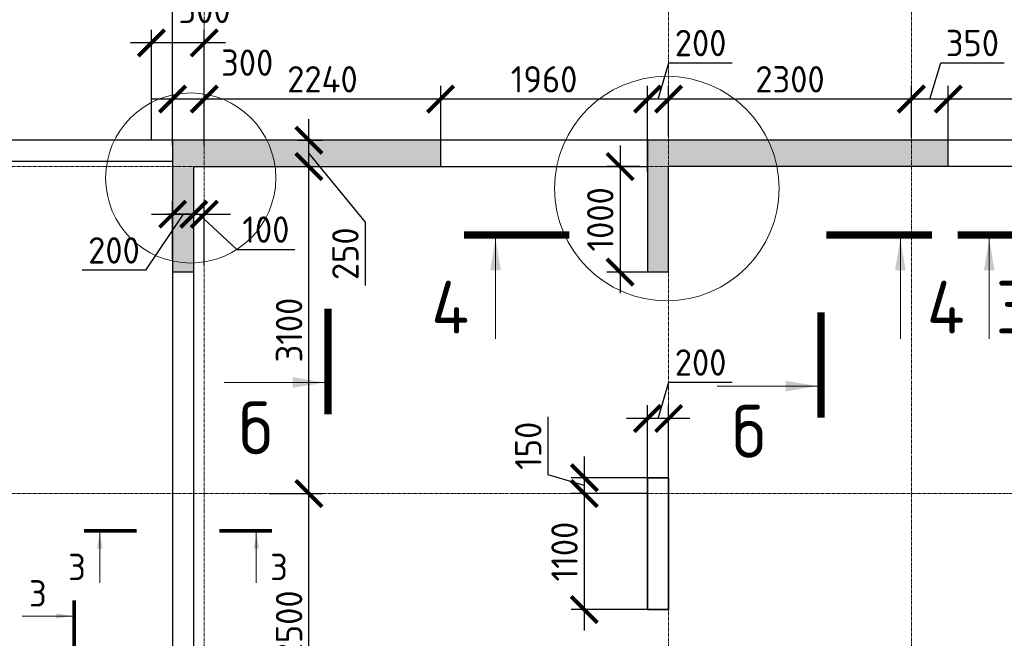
# Model space of a CAD drawing. Header units: millimetres. Extents: x 349531 to 1063351, y -131924 to 96186.
# Tile 49 of 230: x 467462 to 476791, y -29365 to -23499. Entities that reach past the tile are written whole.
import ezdxf

# ---------------------------------------------------------------- set-up
doc = ezdxf.new("R2010")
doc.units = ezdxf.units.MM
doc.linetypes.add('______5', pattern=[1100, 800, -100, 100, -100])
doc.linetypes.add('осевая', pattern=[50.8, 31.75, -6.35, 6.35, -6.35])
doc.layers.add('Колонна_ бетон', color=7, linetype='Continuous', lineweight=50, true_color=0xb4b496)
for name, color, linetype, lineweight in [('Конструкции 0.5', 5, 'Continuous', 50), ('Надписи', 200, 'Continuous', 18), ('Оси', 40, '______5', 18), ('размер', 1, 'Continuous', 25), ('РАЗМЕРЫ', 1, 'Continuous', 9), ('СТЕНЫ', 3, 'Continuous', 30), ('Узлы', 7, 'Continuous', 0)]:
    doc.layers.add(name, color=color, linetype=linetype, lineweight=lineweight)
doc.styles.add('GOST-2.304_Type-B', font='GOST_Common.ttf')
doc.dimstyles.new('СПДС', dxfattribs={"dimscale": 100, "dimtxt": 2.5, "dimasz": 2.5, "dimexe": 1.25, "dimexo": 0, "dimtad": 1, "dimdec": 0, "dimtxsty": 'GOST-2.304_Type-B', "dimblk": 'ARCHTICK', "dimcen": 2.5, "dimdle": 2, "dimadec": 0, "dimazin": 2, "dimtfac": 0.75, "dimtdec": 0, "dimtmove": 1, "dimatfit": 3, "dimfxl": 1, "dimtolj": 1, "dimarcsym": 1})

# ---------------------------------------------------------------- blocks, each defined once
blk = doc.blocks.new('оси2')
at = {"layer": 'Оси', "color": 16, "linetype": 'осевая', "lineweight": 0, "transparency": 33554687}
for p, q in [((1010745.5, 5465.4), (1010745.5, -20739.3)), ((1015145.5, 5465.4), (1015145.5, -20739.3)), ((1017445.5, 5465.4), (1017445.5, -20739.3)), ((979200, 1707.1), (1032582.1, 1707.1)), ((979200, -1392.9), (1032582.1, -1392.9))]:
    blk.add_line(p, q, dxfattribs=at)
blk = doc.blocks.new('_ArchTick')
at = {"color": 0, "linetype": 'ByBlock', "const_width": 0.15}
blk.add_lwpolyline([(-0.5, -0.5), (0.5, 0.5)], dxfattribs=at)
blk = doc.blocks.new('*D923')
at = {"layer": 'DEFPOINTS', "color": 0, "transparency": 16777216}
for p in [(473411, -27280.6), (473411, -27892), (473610.8, -27892)]:
    blk.add_point(p, dxfattribs=at)
at = {"layer": 'РАЗМЕРЫ', "color": 0, "lineweight": -2, "transparency": 16777216}
for p, q in [((473510.9, -27280.6), (473614, -26936.9)), ((473614, -26936.9), (474214, -26936.9)), ((473411, -27892), (473411, -27155.6)), ((473610.8, -27892), (473610.8, -27155.6)), ((473810.8, -27280.6), (473211, -27280.6))]:
    blk.add_line(p, q, dxfattribs=at)
at = {"layer": 'РАЗМЕРЫ', "color": 0, "lineweight": -2, "transparency": 16777216, "xscale": 250, "yscale": 250, "zscale": 250, "rotation": 180}
blk.add_blockref('_ArchTick', (473411, -27280.6), dxfattribs=at)
at = {"layer": 'РАЗМЕРЫ', "color": 0, "lineweight": -2, "transparency": 16777216, "xscale": 250, "yscale": 250, "zscale": 250}
blk.add_blockref('_ArchTick', (473610.8, -27280.6), dxfattribs=at)
at = {"layer": 'РАЗМЕРЫ', "color": 0, "transparency": 16777216, "insert": (473914, -26749.4), "char_height": 250, "attachment_point": 5, "style": 'GOST-2.304_Type-B'}
blk.add_mtext('\\A1;200', dxfattribs=at)
blk = doc.blocks.new('*D924')
at = {"layer": 'DEFPOINTS', "color": 0, "transparency": 16777216}
for p in [(473411, -27842, -200), (472812, -27992), (473411, -27992, -560)]:
    blk.add_point(p, dxfattribs=at)
at = {"layer": 'РАЗМЕРЫ', "color": 0, "lineweight": -2, "transparency": 16777216}
for p, q in [((472468.3, -27813.8), (472468.3, -27263.8)), ((472812, -27642), (472812, -28192)), ((472812, -27917), (472468.3, -27813.8)), ((473411, -27842), (472687, -27842)), ((473411, -27992), (472687, -27992))]:
    blk.add_line(p, q, dxfattribs=at)
at = {"layer": 'РАЗМЕРЫ', "color": 0, "lineweight": -2, "transparency": 16777216, "xscale": 250, "yscale": 250, "zscale": 250}
for p, rotation in [((472812, -27842), 90), ((472812, -27992), 270)]:
    blk.add_blockref('_ArchTick', p, dxfattribs=dict(at, rotation=rotation))
at = {"layer": 'РАЗМЕРЫ', "color": 0, "transparency": 16777216, "insert": (472280.8, -27538.8), "char_height": 250, "attachment_point": 5, "rotation": 90, "style": 'GOST-2.304_Type-B'}
blk.add_mtext('\\A1;150', dxfattribs=at)
blk = doc.blocks.new('*D925')
at = {"layer": 'DEFPOINTS', "color": 0, "transparency": 16777216}
for p in [(473411, -27992, -560), (472812, -29092), (473411, -29092, -200)]:
    blk.add_point(p, dxfattribs=at)
at = {"layer": 'РАЗМЕРЫ', "color": 0, "lineweight": -2, "transparency": 16777216}
for p, q in [((472812, -27792), (472812, -29292)), ((473411, -27992), (472687, -27992)), ((473411, -29092), (472687, -29092))]:
    blk.add_line(p, q, dxfattribs=at)
at = {"layer": 'РАЗМЕРЫ', "color": 0, "lineweight": -2, "transparency": 16777216, "xscale": 250, "yscale": 250, "zscale": 250}
for p, rotation in [((472812, -27992), 90), ((472812, -29092), 270)]:
    blk.add_blockref('_ArchTick', p, dxfattribs=dict(at, rotation=rotation))
at = {"layer": 'РАЗМЕРЫ', "color": 0, "transparency": 16777216, "insert": (472624.5, -28542), "char_height": 250, "attachment_point": 5, "rotation": 90, "style": 'GOST-2.304_Type-B'}
blk.add_mtext('\\A1;1100', dxfattribs=at)
blk = doc.blocks.new('*D978')
at = {"layer": 'DEFPOINTS', "color": 0, "transparency": 16777216}
for p in [(476261, -24251.6), (478711, -24481.1, -560), (476261, -24692)]:
    blk.add_point(p, dxfattribs=at)
at = {"layer": 'РАЗМЕРЫ', "color": 0, "lineweight": -2, "transparency": 16777216}
for p, q in [((476261, -24692), (476261, -24126.6)), ((478711, -24481.1), (478711, -24126.6)), ((478911, -24251.6), (476061, -24251.6))]:
    blk.add_line(p, q, dxfattribs=at)
at = {"layer": 'РАЗМЕРЫ', "color": 0, "lineweight": -2, "transparency": 16777216, "xscale": 250, "yscale": 250, "zscale": 250, "rotation": 180}
blk.add_blockref('_ArchTick', (476261, -24251.6), dxfattribs=at)
at = {"layer": 'РАЗМЕРЫ', "color": 0, "lineweight": -2, "transparency": 16777216, "xscale": 250, "yscale": 250, "zscale": 250}
blk.add_blockref('_ArchTick', (478711, -24251.6), dxfattribs=at)
at = {"layer": 'РАЗМЕРЫ', "color": 0, "transparency": 16777216, "insert": (477486, -24064.1), "char_height": 250, "attachment_point": 5, "style": 'GOST-2.304_Type-B'}
blk.add_mtext('\\A1;2450', dxfattribs=at)
blk = doc.blocks.new('*D979')
at = {"layer": 'DEFPOINTS', "color": 0, "transparency": 16777216}
for p in [(473610.8, -24251.6), (473610.8, -24602.6), (475910.8, -24615.1)]:
    blk.add_point(p, dxfattribs=at)
at = {"layer": 'РАЗМЕРЫ', "color": 0, "lineweight": -2, "transparency": 16777216}
for p, q in [((473610.8, -24602.6), (473610.8, -24126.6)), ((475910.8, -24615.1), (475910.8, -24126.6)), ((476110.8, -24251.6), (473410.8, -24251.6))]:
    blk.add_line(p, q, dxfattribs=at)
at = {"layer": 'РАЗМЕРЫ', "color": 0, "lineweight": -2, "transparency": 16777216, "xscale": 250, "yscale": 250, "zscale": 250, "rotation": 180}
blk.add_blockref('_ArchTick', (473610.8, -24251.6), dxfattribs=at)
at = {"layer": 'РАЗМЕРЫ', "color": 0, "lineweight": -2, "transparency": 16777216, "xscale": 250, "yscale": 250, "zscale": 250}
blk.add_blockref('_ArchTick', (475910.8, -24251.6), dxfattribs=at)
at = {"layer": 'РАЗМЕРЫ', "color": 0, "transparency": 16777216, "insert": (474760.8, -24064.1), "char_height": 250, "attachment_point": 5, "style": 'GOST-2.304_Type-B'}
blk.add_mtext('\\A1;2300', dxfattribs=at)
blk = doc.blocks.new('*D980')
at = {"layer": 'DEFPOINTS', "color": 0, "transparency": 16777216}
for p in [(473411, -24251.6), (473610.8, -24602.6), (473411, -24942, -360)]:
    blk.add_point(p, dxfattribs=at)
at = {"layer": 'РАЗМЕРЫ', "color": 0, "lineweight": -2, "transparency": 16777216}
for p, q in [((473510.9, -24251.6), (473614, -23907.9)), ((473614, -23907.9), (474214, -23907.9)), ((473411, -24942), (473411, -24126.6)), ((473610.8, -24602.6), (473610.8, -24126.6)), ((473810.8, -24251.6), (473211, -24251.6))]:
    blk.add_line(p, q, dxfattribs=at)
at = {"layer": 'РАЗМЕРЫ', "color": 0, "lineweight": -2, "transparency": 16777216, "xscale": 250, "yscale": 250, "zscale": 250, "rotation": 180}
blk.add_blockref('_ArchTick', (473411, -24251.6), dxfattribs=at)
at = {"layer": 'РАЗМЕРЫ', "color": 0, "lineweight": -2, "transparency": 16777216, "xscale": 250, "yscale": 250, "zscale": 250}
blk.add_blockref('_ArchTick', (473610.8, -24251.6), dxfattribs=at)
at = {"layer": 'РАЗМЕРЫ', "color": 0, "transparency": 16777216, "insert": (473914, -23720.4), "char_height": 250, "attachment_point": 5, "style": 'GOST-2.304_Type-B'}
blk.add_mtext('\\A1;200', dxfattribs=at)
blk = doc.blocks.new('*D987')
at = {"layer": 'DEFPOINTS', "color": 0, "transparency": 16777216}
for p in [(471451, -24251.6), (471451, -24692, -360), (473411, -24942, -360)]:
    blk.add_point(p, dxfattribs=at)
at = {"layer": 'РАЗМЕРЫ', "color": 0, "lineweight": -2, "transparency": 16777216}
for p, q in [((471451, -24692), (471451, -24126.6)), ((473411, -24942), (473411, -24126.6)), ((473611, -24251.6), (471251, -24251.6))]:
    blk.add_line(p, q, dxfattribs=at)
at = {"layer": 'РАЗМЕРЫ', "color": 0, "lineweight": -2, "transparency": 16777216, "xscale": 250, "yscale": 250, "zscale": 250, "rotation": 180}
blk.add_blockref('_ArchTick', (471451, -24251.6), dxfattribs=at)
at = {"layer": 'РАЗМЕРЫ', "color": 0, "lineweight": -2, "transparency": 16777216, "xscale": 250, "yscale": 250, "zscale": 250}
blk.add_blockref('_ArchTick', (473411, -24251.6), dxfattribs=at)
at = {"layer": 'РАЗМЕРЫ', "color": 0, "transparency": 16777216, "insert": (472431, -24064.1), "char_height": 250, "attachment_point": 5, "style": 'GOST-2.304_Type-B'}
blk.add_mtext('\\A1;1960', dxfattribs=at)
blk = doc.blocks.new('*D988')
at = {"layer": 'DEFPOINTS', "color": 0, "transparency": 16777216}
for p in [(469210.8, -24251.6), (469210.8, -24692, -360), (471451, -24692, -360)]:
    blk.add_point(p, dxfattribs=at)
at = {"layer": 'РАЗМЕРЫ', "color": 0, "lineweight": -2, "transparency": 16777216}
for p, q in [((469210.8, -24692), (469210.8, -24126.6)), ((471451, -24692), (471451, -24126.6)), ((471651, -24251.6), (469010.8, -24251.6))]:
    blk.add_line(p, q, dxfattribs=at)
at = {"layer": 'РАЗМЕРЫ', "color": 0, "lineweight": -2, "transparency": 16777216, "xscale": 250, "yscale": 250, "zscale": 250, "rotation": 180}
blk.add_blockref('_ArchTick', (469210.8, -24251.6), dxfattribs=at)
at = {"layer": 'РАЗМЕРЫ', "color": 0, "lineweight": -2, "transparency": 16777216, "xscale": 250, "yscale": 250, "zscale": 250}
blk.add_blockref('_ArchTick', (471451, -24251.6), dxfattribs=at)
at = {"layer": 'РАЗМЕРЫ', "color": 0, "transparency": 16777216, "insert": (470330.9, -24064.1), "char_height": 250, "attachment_point": 5, "style": 'GOST-2.304_Type-B'}
blk.add_mtext('\\A1;2240', dxfattribs=at)
blk = doc.blocks.new('*D989')
at = {"layer": 'DEFPOINTS', "color": 0, "transparency": 16777216}
for p in [(468911, -24251.6), (468911, -24692), (469210.8, -24692, -360)]:
    blk.add_point(p, dxfattribs=at)
at = {"layer": 'РАЗМЕРЫ', "color": 0, "lineweight": -2, "transparency": 16777216}
for p, q in [((468911, -24692), (468911, -24126.6)), ((469210.8, -24692), (469210.8, -24126.6)), ((469410.8, -24251.6), (468711, -24251.6))]:
    blk.add_line(p, q, dxfattribs=at)
at = {"layer": 'РАЗМЕРЫ', "color": 0, "lineweight": -2, "transparency": 16777216, "xscale": 250, "yscale": 250, "zscale": 250, "rotation": 180}
blk.add_blockref('_ArchTick', (468911, -24251.6), dxfattribs=at)
at = {"layer": 'РАЗМЕРЫ', "color": 0, "lineweight": -2, "transparency": 16777216, "xscale": 250, "yscale": 250, "zscale": 250}
blk.add_blockref('_ArchTick', (469210.8, -24251.6), dxfattribs=at)
at = {"layer": 'РАЗМЕРЫ', "color": 0, "transparency": 16777216, "insert": (469617.6, -23906.6), "char_height": 250, "attachment_point": 5, "style": 'GOST-2.304_Type-B'}
blk.add_mtext('\\A1;300', dxfattribs=at)
blk = doc.blocks.new('*D990')
at = {"layer": 'DEFPOINTS', "color": 0, "transparency": 16777216}
for p in [(466111, -23187.9), (466111, -24692, -160), (468911, -24692)]:
    blk.add_point(p, dxfattribs=at)
at = {"layer": 'РАЗМЕРЫ', "color": 0, "lineweight": -2, "transparency": 16777216}
for p, q in [((466111, -24692), (466111, -23062.9)), ((468911, -24692), (468911, -23062.9)), ((469111, -23187.9), (465911, -23187.9))]:
    blk.add_line(p, q, dxfattribs=at)
at = {"layer": 'РАЗМЕРЫ', "color": 0, "lineweight": -2, "transparency": 16777216, "xscale": 250, "yscale": 250, "zscale": 250, "rotation": 180}
blk.add_blockref('_ArchTick', (466111, -23187.9), dxfattribs=at)
at = {"layer": 'РАЗМЕРЫ', "color": 0, "lineweight": -2, "transparency": 16777216, "xscale": 250, "yscale": 250, "zscale": 250}
blk.add_blockref('_ArchTick', (468911, -23187.9), dxfattribs=at)
at = {"layer": 'РАЗМЕРЫ', "color": 0, "transparency": 16777216, "insert": (467511, -23000.4), "char_height": 250, "attachment_point": 5, "style": 'GOST-2.304_Type-B'}
blk.add_mtext('\\A1;2800', dxfattribs=at)
blk = doc.blocks.new('*D1003')
at = {"layer": 'DEFPOINTS', "color": 0, "transparency": 16777216}
for p in [(469111, -25343.6), (468911, -25768.1, -360), (469111, -25827.6, -360)]:
    blk.add_point(p, dxfattribs=at)
at = {"layer": 'РАЗМЕРЫ', "color": 0, "lineweight": -2, "transparency": 16777216}
for p, q in [((468911, -25768.1), (468911, -25218.6)), ((469111, -25827.6), (469111, -25218.6)), ((469011, -25343.6), (468655.5, -25874.1)), ((468711, -25343.6), (469311, -25343.6)), ((468655.5, -25874.1), (468055.5, -25874.1))]:
    blk.add_line(p, q, dxfattribs=at)
at = {"layer": 'РАЗМЕРЫ', "color": 0, "lineweight": -2, "transparency": 16777216, "xscale": 250, "yscale": 250, "zscale": 250, "rotation": 180}
blk.add_blockref('_ArchTick', (468911, -25343.6), dxfattribs=at)
at = {"layer": 'РАЗМЕРЫ', "color": 0, "lineweight": -2, "transparency": 16777216, "xscale": 250, "yscale": 250, "zscale": 250}
blk.add_blockref('_ArchTick', (469111, -25343.6), dxfattribs=at)
at = {"layer": 'РАЗМЕРЫ', "color": 0, "transparency": 16777216, "insert": (468355.5, -25686.6), "char_height": 250, "attachment_point": 5, "style": 'GOST-2.304_Type-B'}
blk.add_mtext('\\A1;200', dxfattribs=at)
blk = doc.blocks.new('*D1004')
at = {"layer": 'DEFPOINTS', "color": 0, "transparency": 16777216}
for p in [(469210.8, -25343.6), (469111, -25827.6, -360), (469210.8, -25830.6)]:
    blk.add_point(p, dxfattribs=at)
at = {"layer": 'РАЗМЕРЫ', "color": 0, "lineweight": -2, "transparency": 16777216}
for p, q in [((469111, -25827.6), (469111, -25218.6)), ((469210.8, -25830.6), (469210.8, -25218.6)), ((469111, -25343.6), (468861, -25343.6)), ((469111, -25343.6), (469210.8, -25343.6)), ((469160.9, -25343.6), (469520, -25676.6)), ((469210.8, -25343.6), (469460.8, -25343.6)), ((469520, -25676.6), (470070, -25676.6))]:
    blk.add_line(p, q, dxfattribs=at)
at = {"layer": 'РАЗМЕРЫ', "color": 0, "lineweight": -2, "transparency": 16777216, "xscale": 250, "yscale": 250, "zscale": 250}
blk.add_blockref('_ArchTick', (469111, -25343.6), dxfattribs=at)
at = {"layer": 'РАЗМЕРЫ', "color": 0, "lineweight": -2, "transparency": 16777216, "xscale": 250, "yscale": 250, "zscale": 250, "rotation": 180}
blk.add_blockref('_ArchTick', (469210.8, -25343.6), dxfattribs=at)
at = {"layer": 'РАЗМЕРЫ', "color": 0, "transparency": 16777216, "insert": (469795, -25489.1), "char_height": 250, "attachment_point": 5, "style": 'GOST-2.304_Type-B'}
blk.add_mtext('\\A1;100', dxfattribs=at)
blk = doc.blocks.new('*D1026')
at = {"layer": 'DEFPOINTS', "color": 0, "transparency": 16777216}
for p in [(469825.5, -27992, -560), (470202, -27992), (468783.5, -30492, -200)]:
    blk.add_point(p, dxfattribs=at)
at = {"layer": 'РАЗМЕРЫ', "color": 0, "lineweight": -2, "transparency": 16777216}
for p, q in [((470202, -30692), (470202, -27792)), ((469825.5, -27992), (470327, -27992)), ((468783.5, -30492), (470327, -30492))]:
    blk.add_line(p, q, dxfattribs=at)
at = {"layer": 'РАЗМЕРЫ', "color": 0, "lineweight": -2, "transparency": 16777216, "xscale": 250, "yscale": 250, "zscale": 250}
for p, rotation in [((470202, -27992), 90), ((470202, -30492), 270)]:
    blk.add_blockref('_ArchTick', p, dxfattribs=dict(at, rotation=rotation))
at = {"layer": 'РАЗМЕРЫ', "color": 0, "transparency": 16777216, "insert": (470014.5, -29242), "char_height": 250, "attachment_point": 5, "rotation": 90, "style": 'GOST-2.304_Type-B'}
blk.add_mtext('\\A1;2500', dxfattribs=at)
blk = doc.blocks.new('*D1027')
at = {"layer": 'DEFPOINTS', "color": 0, "transparency": 16777216}
for p in [(470175.5, -24892, -200), (470202, -24892), (469825.5, -27992, -560)]:
    blk.add_point(p, dxfattribs=at)
at = {"layer": 'РАЗМЕРЫ', "color": 0, "lineweight": -2, "transparency": 16777216}
for p, q in [((470202, -28192), (470202, -24692)), ((470175.5, -24892), (470327, -24892)), ((469825.5, -27992), (470327, -27992))]:
    blk.add_line(p, q, dxfattribs=at)
at = {"layer": 'РАЗМЕРЫ', "color": 0, "lineweight": -2, "transparency": 16777216, "xscale": 250, "yscale": 250, "zscale": 250}
for p, rotation in [((470202, -24892), 90), ((470202, -27992), 270)]:
    blk.add_blockref('_ArchTick', p, dxfattribs=dict(at, rotation=rotation))
at = {"layer": 'РАЗМЕРЫ', "color": 0, "transparency": 16777216, "insert": (470014.5, -26442), "char_height": 250, "attachment_point": 5, "rotation": 90, "style": 'GOST-2.304_Type-B'}
blk.add_mtext('\\A1;3100', dxfattribs=at)
blk = doc.blocks.new('*D1028')
at = {"layer": 'DEFPOINTS', "color": 0, "transparency": 16777216}
for p in [(470100, -24642, -360), (470202, -24642), (470175.5, -24892)]:
    blk.add_point(p, dxfattribs=at)
at = {"layer": 'РАЗМЕРЫ', "color": 0, "lineweight": -2, "transparency": 16777216}
for p, q in [((470202, -25092), (470202, -24442)), ((470100, -24642), (470327, -24642)), ((470202, -24767), (470735.5, -25418.1)), ((470175.5, -24892), (470327, -24892)), ((470735.5, -25418.1), (470735.5, -26018.1))]:
    blk.add_line(p, q, dxfattribs=at)
at = {"layer": 'РАЗМЕРЫ', "color": 0, "lineweight": -2, "transparency": 16777216, "xscale": 250, "yscale": 250, "zscale": 250}
for p, rotation in [((470202, -24642), 90), ((470202, -24892), 270)]:
    blk.add_blockref('_ArchTick', p, dxfattribs=dict(at, rotation=rotation))
at = {"layer": 'РАЗМЕРЫ', "color": 0, "transparency": 16777216, "insert": (470548, -25718.1), "char_height": 250, "attachment_point": 5, "rotation": 90, "style": 'GOST-2.304_Type-B'}
blk.add_mtext('\\A1;250', dxfattribs=at)
blk = doc.blocks.new('*D1094')
at = {"layer": 'DEFPOINTS', "color": 0, "transparency": 16777216}
for p in [(475910.8, -24251.6), (475910.8, -24488.3, 360), (476261, -24692, 360)]:
    blk.add_point(p, dxfattribs=at)
at = {"layer": 'РАЗМЕРЫ', "color": 0, "lineweight": -2, "transparency": 16777216}
for p, q in [((476085.9, -24251.6), (476189, -23907.9)), ((476189, -23907.9), (476789, -23907.9)), ((475910.8, -24488.3), (475910.8, -24126.6)), ((476261, -24692), (476261, -24126.6)), ((476461, -24251.6), (475710.8, -24251.6))]:
    blk.add_line(p, q, dxfattribs=at)
at = {"layer": 'РАЗМЕРЫ', "color": 0, "lineweight": -2, "transparency": 16777216, "xscale": 250, "yscale": 250, "zscale": 250, "rotation": 180}
blk.add_blockref('_ArchTick', (475910.8, -24251.6), dxfattribs=at)
at = {"layer": 'РАЗМЕРЫ', "color": 0, "lineweight": -2, "transparency": 16777216, "xscale": 250, "yscale": 250, "zscale": 250}
blk.add_blockref('_ArchTick', (476261, -24251.6), dxfattribs=at)
at = {"layer": 'РАЗМЕРЫ', "color": 0, "transparency": 16777216, "insert": (476489, -23720.4), "char_height": 250, "attachment_point": 5, "style": 'GOST-2.304_Type-B'}
blk.add_mtext('\\A1;350', dxfattribs=at)
blk = doc.blocks.new('стены техподполья')
at = {"layer": 'Колонна_ бетон', "color": 180, "linetype": 'Continuous', "lineweight": 35, "transparency": 33554687}
for p, q in [((488435.8, -3593.6), (488235.8, -3593.6)), ((488235.8, -3593.6), (488235.8, -3593.6)), ((488235.8, -4843.6), (488235.8, -3593.6)), ((488435.8, -3593.6), (488435.8, -3593.6)), ((488435.8, -3593.6), (488435.8, -4843.6)), ((488235.8, -4843.6), (488435.8, -4843.6)), ((488235.8, -4843.6), (488235.8, -4843.6)), ((488435.8, -4843.6), (488435.8, -4843.6))]:
    blk.add_line(p, q, dxfattribs=at)
at = {"layer": 'СТЕНЫ', "linetype": 'Continuous', "transparency": 33554687}
for p, q in [((503985.8, -393.6), (456435.8, -393.6)), ((483735.8, -393.6), (483735.8, -6243.6)), ((483735.8, -393.6), (483735.8, -393.6)), ((486275.8, -393.6), (486275.8, -393.6)), ((486275.8, -393.6), (486275.8, -643.6)), ((488235.8, -393.6), (488235.8, -1643.6)), ((488235.8, -393.6), (488235.8, -393.6)), ((491085.8, -643.6), (491085.8, -393.6)), ((491085.8, -393.6), (491085.8, -393.6)), ((481135.8, -593.6), (483735.8, -593.6)), ((483735.8, -593.6), (483735.8, -593.6)), ((483935.8, -643.6), (483935.8, -643.6)), ((483935.8, -8043.6), (483935.8, -643.6)), ((483935.8, -643.6), (488235.8, -643.6)), ((486275.8, -643.6), (486275.8, -643.6)), ((488235.8, -643.6), (488235.8, -643.6)), ((488435.8, -643.6), (488435.8, -643.6)), ((488435.8, -1643.6), (488435.8, -643.6)), ((493535.8, -643.6), (488435.8, -643.6)), ((491085.8, -643.6), (491085.8, -643.6)), ((483735.8, -1643.6), (483735.8, -1643.6)), ((483935.8, -1643.6), (483735.8, -1643.6)), ((483935.8, -1643.6), (483935.8, -1643.6)), ((488235.8, -1643.6), (488235.8, -1643.6)), ((488435.8, -1643.6), (488235.8, -1643.6)), ((488435.8, -1643.6), (488435.8, -1643.6))]:
    blk.add_line(p, q, dxfattribs=at)
blk = doc.blocks.new('*D774')
at = {"layer": 'DEFPOINTS', "color": 0, "transparency": 16777216}
for p in [(473336.5, -24892, 160), (473150.9, -25892), (473410.8, -25892, 160)]:
    blk.add_point(p, dxfattribs=at)
at = {"layer": 'размер', "color": 0, "lineweight": -2, "transparency": 16777216}
for p, q in [((473150.9, -24692), (473150.9, -26092)), ((473336.5, -24892), (473025.9, -24892)), ((473410.8, -25892), (473025.9, -25892))]:
    blk.add_line(p, q, dxfattribs=at)
at = {"layer": 'размер', "color": 0, "lineweight": -2, "transparency": 16777216, "xscale": 250, "yscale": 250, "zscale": 250}
for p, rotation in [((473150.9, -24892), 90), ((473150.9, -25892), 270)]:
    blk.add_blockref('_ArchTick', p, dxfattribs=dict(at, rotation=rotation))
at = {"layer": 'размер', "color": 0, "transparency": 16777216, "insert": (472963.4, -25392), "char_height": 250, "attachment_point": 5, "rotation": 90, "style": 'GOST-2.304_Type-B'}
blk.add_mtext('\\A1;1000', dxfattribs=at)
blk = doc.blocks.new('*D1225')
at = {"layer": 'DEFPOINTS', "color": 0, "transparency": 16777216}
for p in [(468710.8, -23719.1), (469210.8, -24454.8, 360), (468710.8, -24642, 160)]:
    blk.add_point(p, dxfattribs=at)
at = {"layer": 'РАЗМЕРЫ', "color": 0, "lineweight": -2, "transparency": 16777216}
for p, q in [((468710.8, -24642), (468710.8, -23594.1)), ((469210.8, -24454.8), (469210.8, -23594.1)), ((469410.8, -23719.1), (468510.8, -23719.1))]:
    blk.add_line(p, q, dxfattribs=at)
at = {"layer": 'РАЗМЕРЫ', "color": 0, "lineweight": -2, "transparency": 16777216, "xscale": 250, "yscale": 250, "zscale": 250, "rotation": 180}
blk.add_blockref('_ArchTick', (468710.8, -23719.1), dxfattribs=at)
at = {"layer": 'РАЗМЕРЫ', "color": 0, "lineweight": -2, "transparency": 16777216, "xscale": 250, "yscale": 250, "zscale": 250}
blk.add_blockref('_ArchTick', (469210.8, -23719.1), dxfattribs=at)
at = {"layer": 'РАЗМЕРЫ', "color": 0, "transparency": 16777216, "insert": (469210.8, -23406.6), "char_height": 250, "attachment_point": 5, "style": 'GOST-2.304_Type-B'}
blk.add_mtext('\\A1;500', dxfattribs=at)

msp = doc.modelspace()

# ---------------------------------------------------------------- hatches: boundary and pattern name
at = {"layer": 'размер', "transparency": 33554648}
h = msp.add_hatch(dxfattribs=at)
h.set_pattern_fill('ANGLE', color=1)
h.set_pattern_definition([(0, (-2038.312, 1855.59), (0, 6.985), [5.08, -1.905]), (90, (-2038.312, 1855.59), (-6.985, 4e-16), [5.08, -1.905])])
h.paths.add_polyline_path([(469210.9, -24641.8), (468911, -24641.8), (468911, -24841.8), (469210.9, -24841.8)])
h.paths.add_polyline_path([(469110.8, -24891.8), (469210.9, -24891.8), (469210.9, -24841.8), (468911, -24841.8), (468911, -25737.8, 0.062465), (469110.8, -25755.7)])
h.paths.add_polyline_path([(469110.8, -25755.7, -0.062465), (468911, -25737.8), (468911, -25891.8), (469110.8, -25891.8)])
h.paths.add_polyline_path([(469827.5, -24641.8), (469210.9, -24641.8), (469210.9, -24841.8), (469881.4, -24841.8, 0.064501)])
h.paths.add_polyline_path([(471450.8, -24641.8), (469827.5, -24641.8, -0.064501), (469881.4, -24841.8), (471450.8, -24841.8)])
h.paths.add_polyline_path([(471450.8, -24841.8), (469881.4, -24841.8, -0.015592), (469886.6, -24891.8), (471450.8, -24891.8)])
h.paths.add_polyline_path([(469881.4, -24841.8), (469210.9, -24841.8), (469210.9, -24891.8), (469886.6, -24891.8, 0.015592)])
h = msp.add_hatch(dxfattribs=at)
h.set_pattern_fill('ANGLE', color=1)
h.set_pattern_definition([(0, (-2038.312, 1854.823), (0, 6.985), [5.08, -1.905]), (90, (-2038.312, 1854.823), (-6.985, 4e-16), [5.08, -1.905])])
h.paths.add_polyline_path([(475910.9, -24642.6), (474576.5, -24642.6, -0.049229), (474637.3, -24842.6), (475910.9, -24842.6)])
h.paths.add_polyline_path([(473610.8, -24892.6), (473610.8, -24842.6), (473411, -24842.6), (473411, -25892.6), (473610.8, -25892.6)])
h.paths.add_polyline_path([(474576.5, -24642.6), (473610.9, -24642.6), (473610.9, -24842.6), (474637.3, -24842.6, 0.049229)])
h.paths.add_polyline_path([(474637.3, -24842.6), (473610.9, -24842.6), (473610.9, -24892.6), (474646, -24892.6, 0.011926)])
h.paths.add_polyline_path([(473610.9, -24642.6), (473411, -24642.6), (473411, -24842.6), (473610.9, -24842.6)])
h.paths.add_polyline_path([(476260.8, -24642.6), (475910.9, -24642.6), (475910.9, -24842.6), (476260.8, -24842.6)])
h.paths.add_polyline_path([(476260.8, -24842.6), (475910.9, -24842.6), (475910.9, -24892.6), (476260.8, -24892.6)])
h.paths.add_polyline_path([(475910.9, -24842.6), (474637.3, -24842.6, -0.011926), (474646, -24892.6), (475910.9, -24892.6)])

# ---------------------------------------------------------------- linework, layer by layer
at = {"layer": 'Надписи', "color": 0}
for centre, radius in [((473593.7, -25100, 360), 1064.1), ((469082.5, -25000.1, 360), 806.2)]:
    msp.add_circle(centre, radius, dxfattribs=at)
at = {"layer": 'Узлы', "color": 1, "linetype": 'Continuous', "lineweight": 0}
for p, q in [((471970.6, -25575.1, 360), (471970.6, -26525.1, 360)), ((475806.4, -25575.1, 360), (475806.4, -26525.1, 360)), ((476648.7, -25575.1, 360), (476648.7, -26525.1, 360)), ((470348.4, -26939.5, 160), (469398.4, -26939.5, 160)), ((475020.9, -26972.6), (474070.9, -26972.6)), ((468220.1, -28363.2, 720), (468220.1, -28838.2, 720)), ((469704.1, -28363.2, 720), (469704.1, -28838.2, 720)), ((467959.4, -29153.7), (467484.4, -29153.7))]:
    msp.add_line(p, q, dxfattribs=at)
for points, const_width, elevation in [([(471670.6, -25540.1), (472670.6, -25540.1)], 70, 360), ([(476106.4, -25540.1), (475106.4, -25540.1)], 70, 360), ([(476348.7, -25540.1), (477348.7, -25540.1)], 70, 360), ([(470383.4, -27239.5), (470383.4, -26239.5)], 70, 160), ([(468070.1, -28345.7), (468570.1, -28345.7)], 35, 720), ([(469854.1, -28345.7), (469354.1, -28345.7)], 35, 720)]:
    msp.add_lwpolyline(points, dxfattribs=dict(at, const_width=const_width, elevation=elevation))
for points, const_width in [([(475055.9, -27272.6), (475055.9, -26272.6)], 70), ([(467976.9, -29003.7), (467976.9, -29503.7)], 35)]:
    msp.add_lwpolyline(points, dxfattribs=dict(at, const_width=const_width))
for points in [[(471970.6, -25575.1, 360), (471920.4, -25875.6, 360), (472020.9, -25875.6, 360)], [(475806.4, -25575.1, 360), (475756.1, -25875.6, 360), (475856.7, -25875.6, 360)], [(476648.7, -25575.1, 360), (476598.4, -25875.6, 360), (476699, -25875.6, 360)], [(470348.4, -26939.5, 160), (470048, -26989.8, 160), (470048, -26889.2, 160)], [(475020.9, -26972.6), (474720.4, -27022.9), (474720.4, -26922.3)], [(468220.1, -28363.2, 720), (468195, -28513.4, 720), (468245.3, -28513.4, 720)], [(469704.1, -28363.2, 720), (469679, -28513.4, 720), (469729.3, -28513.4, 720)], [(467959.4, -29153.7), (467809.2, -29128.6), (467809.2, -29178.9)]]:
    msp.add_solid(points, dxfattribs=at)

# ---------------------------------------------------------------- block references
at = {"layer": 'Конструкции 0.5'}
msp.add_blockref('стены техподполья', (-14825, -24248.4, 160), dxfattribs=at)
at = {"layer": 'РАЗМЕРЫ'}
msp.add_blockref('оси2', (-541534.6, -26599.1, -200), dxfattribs=at)

# ---------------------------------------------------------------- texts
at = {"layer": 'Узлы', "color": 1, "linetype": 'Continuous', "lineweight": 0, "attachment_point": 5, "style": 'GOST-2.304_Type-B'}
for s, width, gutter_width, insert, char_height in [('4', 723.88, 25, (471540.6, -26225.1, 360), 500), ('4', 723.88, 25, (476236.4, -26225.1, 360), 500), ('3', 723.88, 25, (476876.5, -26225.1, 360), 500), ('б', 723.88, 25, (469698.4, -27369.5, 160), 500), ('б', 723.88, 25, (474370.9, -27402.6), 500), ('3', 361.94, 12.5, (468005.1, -28688.2, 720), 250), ('3', 361.94, 12.5, (469919.1, -28688.2, 720), 250), ('3', 361.94, 12.5, (467634.4, -28938.7), 250)]:
    msp.add_mtext_dynamic_manual_height_columns(s, width=width, gutter_width=gutter_width, heights=[0], dxfattribs=dict(at, insert=insert, char_height=char_height))

# ---------------------------------------------------------------- dimensions: what is measured, and where the dimension line sits
at = {"layer": 'размер'}
dim = msp.add_linear_dim(base=(473150.9, -25892), p1=(473336.5, -24892, 160), p2=(473410.8, -25892, 160), angle=90, dimstyle='СПДС', dxfattribs=at)
dim.commit()
dim.dimension.update_dxf_attribs({"geometry": '*D774', "text_midpoint": (472963.4, -25392)})
at = {"layer": 'РАЗМЕРЫ'}
for base, p1, p2, picture, middle in [((466111, -23187.9, 360), (468911, -24692, 360), (466111, -24692, 200), '*D990', (467511, -23000.4, 360)), ((473411, -24251.6, 360), (473610.8, -24602.6, 360), (473411, -24942), '*D980', (473676.5, -23720.4, 360)), ((475910.8, -24251.6), (476261, -24692, 360), (475910.8, -24488.3, 360), '*D1094', (476251.5, -23720.4)), ((469210.8, -24251.6, 360), (471451, -24692), (469210.8, -24692), '*D988', (470330.9, -24064.1, 360)), ((471451, -24251.6, 360), (473411, -24942), (471451, -24692), '*D987', (472431, -24064.1, 360)), ((473610.8, -24251.6, 360), (475910.8, -24615.1, 360), (473610.8, -24602.6, 360), '*D979', (474760.8, -24064.1, 360)), ((476261, -24251.6, 360), (478711, -24481.1, -200), (476261, -24692, 360), '*D978', (477486, -24064.1, 360))]:
    dim = msp.add_linear_dim(base=base, p1=p1, p2=p2, dimstyle='СПДС', dxfattribs=at)
    dim.commit()
    dim.dimension.update_dxf_attribs({"geometry": picture, "text_midpoint": middle})
at = {"layer": 'РАЗМЕРЫ', "color": 1}
dim = msp.add_linear_dim(base=(468710.8, -23719.1), p1=(469210.8, -24454.8, 360), p2=(468710.8, -24642, 160), dimstyle='СПДС', dxfattribs=at)
dim.commit()
dim.dimension.update_dxf_attribs({"geometry": '*D1225', "text_midpoint": (469210.8, -23594.1), "dimtype": 160})
at = {"layer": 'РАЗМЕРЫ'}
dim = msp.add_linear_dim(base=(468911, -24251.6, 360), p1=(469210.8, -24692), p2=(468911, -24692, 360), dimstyle='СПДС', dxfattribs=at)
dim.commit()
dim.dimension.update_dxf_attribs({"geometry": '*D989', "text_midpoint": (469617.6, -24094.1, 360), "dimtype": 160})
dim = msp.add_linear_dim(base=(470202, -24642, 160), p1=(470175.5, -24892, 160), p2=(470100, -24642, -200), angle=90, dimstyle='СПДС', dxfattribs=at)
dim.commit()
dim.dimension.update_dxf_attribs({"geometry": '*D1028', "text_midpoint": (470735.5, -25480.6, 160), "dimtype": 160})
for base, p1, p2, picture, middle in [((470202, -24892, 360), (469825.5, -27992, -200), (470175.5, -24892, 160), '*D1027', (470014.5, -26442, 360)), ((470202, -27992, 360), (468783.5, -30492, 160), (469825.5, -27992, -200), '*D1026', (470014.5, -29242, 360))]:
    dim = msp.add_linear_dim(base=base, p1=p1, p2=p2, angle=90, dimstyle='СПДС', dxfattribs=at)
    dim.commit()
    dim.dimension.update_dxf_attribs({"geometry": picture, "text_midpoint": middle})
for base, p1, p2, picture, middle in [((469111, -25343.6, 360), (468911, -25768.1), (469111, -25827.6), '*D1003', (468593, -25874.1, 360)), ((469210.8, -25343.6, 360), (469111, -25827.6), (469210.8, -25830.6, 360), '*D1004', (469582.5, -25676.6, 360))]:
    dim = msp.add_linear_dim(base=base, p1=p1, p2=p2, dimstyle='СПДС', override={"dimtofl": 0}, dxfattribs=at)
    dim.commit()
    dim.dimension.update_dxf_attribs({"geometry": picture, "text_midpoint": middle, "dimtype": 160})
dim = msp.add_linear_dim(base=(473411, -27280.6, 360), p1=(473610.8, -27892, 360), p2=(473411, -27892, 360), dimstyle='СПДС', override={"dimtofl": 0}, dxfattribs=at)
dim.commit()
dim.dimension.update_dxf_attribs({"geometry": '*D923', "text_midpoint": (473676.5, -26749.4, 360)})
for base, p1, p2, picture, middle in [((472812, -27992, 360), (473411, -27842, 160), (473411, -27992, -200), '*D924', (472280.8, -27751.3, 360)), ((472812, -29092, 360), (473411, -27992, -200), (473411, -29092, 160), '*D925', (472624.5, -28542, 360))]:
    dim = msp.add_linear_dim(base=base, p1=p1, p2=p2, angle=90, dimstyle='СПДС', override={"dimtofl": 0}, dxfattribs=at)
    dim.commit()
    dim.dimension.update_dxf_attribs({"geometry": picture, "text_midpoint": middle})

doc.saveas('drawing.dxf')
